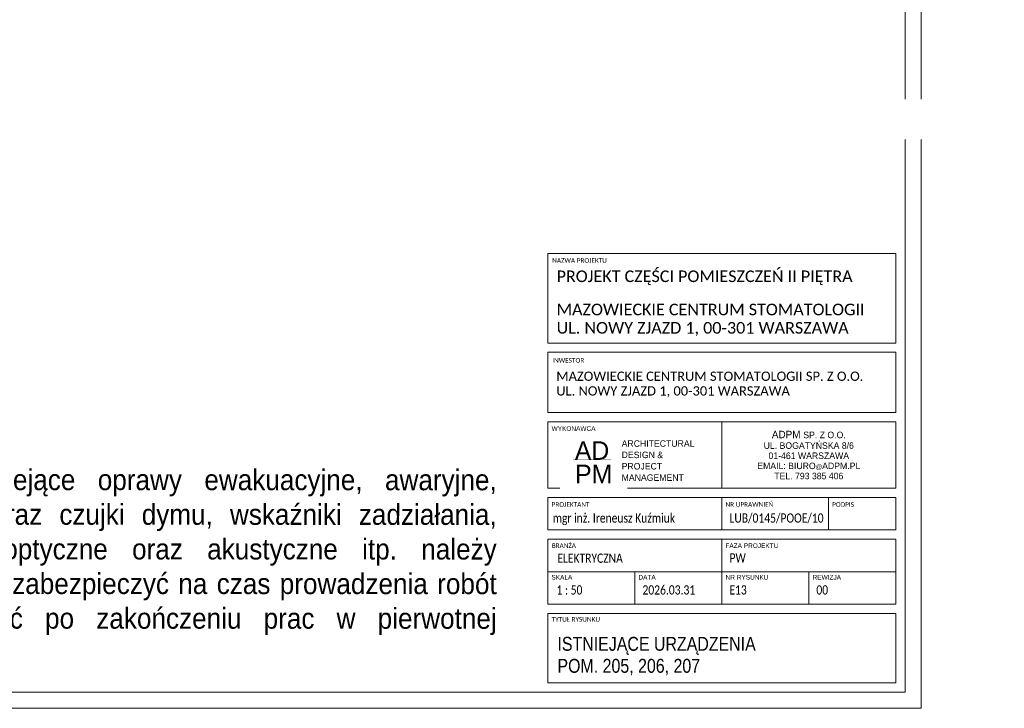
# Model space of a CAD drawing. Header units: centimetres. Extents: x 690840 to 714026, y 27673 to 40762.
# Tile 136 of 162: x 708937 to 709999, y 36277 to 37020. Entities that reach past the tile are written whole.
import ezdxf

# ---------------------------------------------------------------- set-up
doc = ezdxf.new("R2010")
doc.units = ezdxf.units.CM
doc.layers.get('0').update_dxf_attribs({"lineweight": 9})
doc.layers.add('Obrys powierzchni', color=50, linetype='Continuous', lineweight=9, plot=False)
doc.layers.add('Opis', color=102, linetype='Continuous', lineweight=9)
doc.layers.add('S3_ramka', color=7, linetype='Continuous', lineweight=5)
doc.layers.add('S3_ele.CD', color=7, linetype='Continuous', lineweight=5, true_color=0xff0f0f)
doc.styles.add('Arial Narrow_4', font='ARIALN.TTF', dxfattribs={"height": 0.2})
doc.styles.add('Arial Narrow_5', font='ARIALN.TTF', dxfattribs={"height": 0.3})
doc.styles.add('Arial Narrow_7', font='ARIALN.TTF', dxfattribs={"height": 0.25})
doc.styles.add('Arial_4', font='arial.ttf', dxfattribs={"height": 0.1})
doc.styles.add('Arial_5', font='arial.ttf', dxfattribs={"height": 0.15})
doc.styles.add('ARIELCE', font='arial.ttf', dxfattribs={"width": 0.9})

# ---------------------------------------------------------------- blocks, each defined once
blk = doc.blocks.new('zw$7FBA')
at = {"lineweight": 0, "ltscale": 1.6}
blk.add_line((-197.5, 291.4), (-197.5, 219.8), dxfattribs=at)
at = {"layer": 'S3_ramka'}
for p, q in [((-385, 376.4), (-385, 473.1)), ((-385, 473.1), (-10, 473.1)), ((-10, 376.4), (-10, 473.1)), ((-385, 376.4), (-10, 376.4)), ((-385, 301.4), (-385, 366.4)), ((-385, 366.4), (-10, 366.4)), ((-10, 301.4), (-10, 366.4)), ((-385, 301.4), (-10, 301.4)), ((-385, 291.4), (-10, 291.4)), ((-385, 219.8), (-385, 291.4)), ((-10, 219.8), (-10, 291.4)), ((-385, 219.8), (-10, 219.8)), ((-385, 174.8), (-385, 209.8)), ((-385, 209.8), (-10, 209.8)), ((-197.5, 174.8), (-197.5, 209.8)), ((-82.5, 174.8), (-82.5, 209.8)), ((-10, 174.8), (-10, 209.8)), ((-10, 174.8), (-385, 174.8)), ((-385, 164.8), (-385, 94.8)), ((-385, 164.8), (-10, 164.8)), ((-197.5, 164.8), (-197.5, 94.8)), ((-10, 164.8), (-10, 94.8)), ((-385, 129.8), (-10, 129.8)), ((-385, 94.8), (-10, 94.8)), ((-385, 84.8), (-385, 10)), ((-385, 84.8), (-10, 84.8)), ((-10, 84.8), (-10, 10)), ((-385, 10), (-10, 10))]:
    blk.add_line(p, q, dxfattribs=at)
for s, insert, char_height, width, attachment_point, line_spacing_factor, style in [('{\\A1;\\fCalibri Light|b0|i0|c238|p34;\\C7;MAZOWIECKIE CENTRUM STOMATOLOGII\\PUL. NOWY ZJAZD 1, 00-301 WARSZAWA}', (-375.7, 418.8), 12.5, 331.75, 1, 0.949189, 'Arial Narrow_7'), ('{\\A1;\\fCalibri Light|b0|i0|c238|p34;\\C7;MAZOWIECKIE CENTRUM STOMATOLOGII SP. Z O.O.\\PUL. NOWY ZJAZD 1, 00-301 WARSZAWA}', (-376.1, 345.6), 10, 380.079, 1, 0.949189, 'Arial Narrow_4'), ('\\pxqc,t7.937503,15.874997,23.8125,31.750003,39.687497,47.625,55.562504,63.499997,71.4375,79.375003,87.312497,95.25,103.187503,111.124997,119.0625,127.000003,134.937497,142.875,150.812503,158.749997,166.6875,174.625003,182.562497,190.5,198.437503,206.374997,214.3125,222.250004,230.187497,238.125,246.062503,253.999997;{\\fTw Cen MT|b0|i0|c238|p34;ADPM \\H0.875x;SP. Z O.O.\\PUL. BOGATYŃSKA 8/6 \\P01-461 WARSZAWA\\PEMAIL: BIURO\\H0.714286x;@\\H1.4x;ADPM.PL\\PTEL. 793 385 406}', (-103.8, 255.6), 8, 187.5, 5, 0.936439, 'Arial_5'), ('\\pxsm1.05,qc;{\\fTw Cen MT|b0|i0|c238|p34;AD}', (-337.5, 260.4), 20, 52.507, 5, 0.936439, 'Arial_5')]:
    blk.add_mtext(s, dxfattribs=dict(at, insert=insert, char_height=char_height, width=width, attachment_point=attachment_point, line_spacing_factor=line_spacing_factor, style=style))
at = {"layer": 'S3_ramka', "char_height": 5, "attachment_point": 1, "style": 'Arial_4', "bg_fill": 3, "box_fill_scale": 1.25, "bg_fill_color": 256, "bg_fill_true_color": 13158600, "bg_fill_transparency": 0}
for s, insert, width, line_spacing_factor in [('\\pxt12.7,25.4,38.1,50.8,63.5,76.2,88.9,101.6,114.3,127,139.7,152.4,165.1,177.8,190.5,203.2,215.9,228.6,241.3,254,266.7,279.4,292.1,304.8,317.5,330.2,342.9,355.6,368.3,381,393.7,406.4;{\\fCalibri|b0|i0|c238|p34;NAZWA PROJEKTU}', (-380.4, 467.9), 95.6, 0.936439), ('\\pxt12.7,25.4,38.1,50.8,63.5,76.2,88.9,101.6,114.3,127,139.7,152.4,165.1,177.8,190.5,203.2,215.9,228.6,241.3,254,266.7,279.4,292.1,304.8,317.5,330.2,342.9,355.6,368.3,381,393.7,406.4;{\\fCalibri|b0|i0|c238|p34;INWESTOR }', (-380.4, 360.2), 98.25, 0.936439), ('{\\fCalibri|b0|i0|c238|p34;}WYKONAWCA', (-381.1, 286.7), 98.25, 0.936439), ('\\pxt12.7,25.4,38.1,50.8,63.5,76.2,88.9,101.6,114.3,127,139.7,152.4,165.1,177.8,190.5,203.2,215.9,228.6,241.3,254,266.7,279.4,292.1,304.8,317.5,330.2,342.9,355.6,368.3,381,393.7,406.4;{\\fCalibri|b0|i0|c238|p34;PROJEKTANT}', (-381.1, 204.8), 94.25, 0.936439), ('\\pxt12.7,25.4,38.1,50.8,63.5,76.2,88.9,101.6,114.3,127,139.7,152.4,165.1,177.8,190.5,203.2,215.9,228.6,241.3,254,266.7,279.4,292.1,304.8,317.5,330.2,342.9,355.6,368.3,381,393.7,406.4;{\\fCalibri|b0|i0|c238|p34;NR UPRAWNIEŃ}', (-193.6, 204.8), 94.25, 0.936439), ('\\pxt12.7,25.4,38.1,50.8,63.5,76.2,88.9,101.6,114.3,127,139.7,152.4,165.1,177.8,190.5,203.2,215.9,228.6,241.3,254,266.7,279.4,292.1,304.8,317.5,330.2,342.9,355.6,368.3,381,393.7,406.4;{\\fCalibri|b0|i0|c238|p34;PODPIS}', (-78.6, 204.8), 55.45, 0.936439), ('\\pxt1.25,2.5,3.75,5,6.25,7.5,8.75,10,11.25,12.5,13.75,15,16.25,17.5,18.75,20,21.25,22.5,23.75,25,26.25,27.5,28.75,30,31.25,32.5,33.75,35,36.25,37.5,38.75,40;{\\fCalibri|b0|i0|c238|p34;BRANŻA}', (-381, 160.4), 94.25, 0.949189), ('\\pxt1.25,2.5,3.75,5,6.25,7.5,8.75,10,11.25,12.5,13.75,15,16.25,17.5,18.75,20,21.25,22.5,23.75,25,26.25,27.5,28.75,30,31.25,32.5,33.75,35,36.25,37.5,38.75,40;{FAZA PROJEKTU}', (-193.7, 160.4), 94.25, 0.949189), ('\\pxt1.25,2.5,3.75,5,6.25,7.5,8.75,10,11.25,12.5,13.75,15,16.25,17.5,18.75,20,21.25,22.5,23.75,25,26.25,27.5,28.75,30,31.25,32.5,33.75,35,36.25,37.5,38.75,40;{SKALA}', (-381.3, 126.3), 94.25, 0.949189), ('\\pxt1.25,2.5,3.75,5,6.25,7.5,8.75,10,11.25,12.5,13.75,15,16.25,17.5,18.75,20,21.25,22.5,23.75,25,26.25,27.5,28.75,30,31.25,32.5,33.75,35,36.25,37.5,38.75,40;NR RYSUNKU', (-193.5, 126.3), 94.25, 0.949189), ('\\pxt1.25,2.5,3.75,5,6.25,7.5,8.75,10,11.25,12.5,13.75,15,16.25,17.5,18.75,20,21.25,22.5,23.75,25,26.25,27.5,28.75,30,31.25,32.5,33.75,35,36.25,37.5,38.75,40;{\\fCalibri|b0|i0|c238|p34;TYTUŁ RYSUNKU }', (-381.1, 80.9), 94.25, 0.949189)]:
    blk.add_mtext(s, dxfattribs=dict(at, insert=insert, width=width, line_spacing_factor=line_spacing_factor))
at = {"layer": 'S3_ramka', "insert": (-335.7, 235.2), "char_height": 20, "width": 52.507, "attachment_point": 5, "line_spacing_factor": 0.936439, "style": 'Arial_5', "bg_fill": 2}
blk.add_mtext('{\\fTw Cen MT|b0|i0|c238|p34;PM}', dxfattribs=at)
at = {"lineweight": 0, "ltscale": 1.6, "const_width": 0.2}
blk.add_lwpolyline([(-358, 251.1), (-316.7, 251.1)], dxfattribs=at)
at = {"layer": 'S3_ramka'}
for p, q in [((-291.3, 129.8), (-291.3, 94.3)), ((-103.8, 129.8), (-103.8, 94.8))]:
    blk.add_line(p, q, dxfattribs=at)
for s, insert, char_height, width, attachment_point, line_spacing_factor, style in [('\\pxql;{\\fCalibri Light|b0|i0|c238|p34;PROJEKT CZĘŚCI POMIESZCZEŃ II PIĘTRA}', (-375.7, 454.6), 12.5, 352.9, 1, 0.949189, 'Arial Narrow_7'), ('\\pxsm1.05,ql;{\\fTw Cen MT|b0|i0|c238|p34;ARCHITECTURAL\\PDESIGN &\\PPROJECT\\PMANAGEMENT}', (-233.6, 249.6), 7, 143.965, 5, 0.936439, 'Arial_5'), ('\\pxql;{\\A1;\\fCalibri Light|b0|i0|c238|p34;\\W0.8;\\C7;\\A0;\\C256;mgr inż. Ireneusz Kuźmiuk}', (-379.9, 192.7), 10, 199.383, 1, 0.949189, 'Arial Narrow_4'), ('\\pxql;{\\A1;\\fCalibri Light|b0|i0|c238|p34;\\W0.8;\\C7;\\A0;LUB/0145/POOE/10}', (-189.3, 192.7), 10, 123.723, 1, 0.949189, 'Arial Narrow_4'), ('\\pxt6.35,12.7,19.05,25.4,31.75,38.1,44.45,50.8,57.15,63.5,69.85,76.2,82.55,88.9,95.25,101.6,107.95,114.3,120.65,127,133.35,139.7,146.05,152.4,158.75,165.1,171.45,177.8,184.15,190.5,196.85,203.2;{\\fCalibri|b0|i0|c238|p34;\\W0.8;ELEKTRYCZNA}', (-374.9, 149.4), 10, 141.9, 1, 0.949189, 'Arial Narrow_4')]:
    blk.add_mtext(s, dxfattribs=dict(at, insert=insert, char_height=char_height, width=width, attachment_point=attachment_point, line_spacing_factor=line_spacing_factor, style=style))
at = {"layer": 'S3_ramka', "char_height": 5, "attachment_point": 1, "line_spacing_factor": 0.949189, "style": 'Arial_4', "bg_fill": 3, "box_fill_scale": 1.25, "bg_fill_color": 256, "bg_fill_true_color": 13158600, "bg_fill_transparency": 0}
for s, insert, width in [('\\pxt1.25,2.5,3.75,5,6.25,7.5,8.75,10,11.25,12.5,13.75,15,16.25,17.5,18.75,20,21.25,22.5,23.75,25,26.25,27.5,28.75,30,31.25,32.5,33.75,35,36.25,37.5,38.75,40;DATA', (-287.5, 126.3), 56.775), ('\\pxt1.25,2.5,3.75,5,6.25,7.5,8.75,10,11.25,12.5,13.75,15,16.25,17.5,18.75,20,21.25,22.5,23.75,25,26.25,27.5,28.75,30,31.25,32.5,33.75,35,36.25,37.5,38.75,40;REWIZJA', (-99.7, 126.3), 64.44)]:
    blk.add_mtext(s, dxfattribs=dict(at, insert=insert, width=width))

msp = doc.modelspace()

# ---------------------------------------------------------------- linework, layer by layer
at = {"layer": 'Obrys powierzchni', "ltscale": 1.6}
for points in [[(707809.6, 37762.3), (709909.6, 37762.3), (709909.6, 36277.3), (707809.6, 36277.3)], [(707827.1, 37744.8), (709892.1, 37744.8), (709892.1, 36294.8), (707827.1, 36294.8)]]:
    msp.add_lwpolyline(points, close=True, dxfattribs=at)

# ---------------------------------------------------------------- texts
at = {"layer": 'Opis', "color": 7, "insert": (708729.3, 36572.4), "char_height": 22.4, "width": 720.424, "attachment_point": 1, "rotation": 359.981, "style": 'ARIELCE'}
msp.add_mtext('{\\fArial|b0|i0|c238|p34;Uwaga:\\P\\pxqj;Wszysktie istniejące oprawy ewakuacyjne, awaryjne, czujki ruchu oraz czujki dymu, wskaźniki zadziałania, sygnalizatory optyczne oraz akustyczne itp. należy zdemontować i zabezpieczyć na czas prowadzenia robót oraz przywrócić po zakończeniu prac w pierwotnej lokalizacji.}', dxfattribs=at)
at = {"layer": 'S3_ramka', "lineweight": 0, "insert": (709517.3, 36333.6), "char_height": 15, "width": 343.65, "attachment_point": 4, "line_spacing_factor": 0.949189, "style": 'Arial Narrow_5'}
msp.add_mtext('\\pxt4.23333,8.46667,12.7,16.93333,21.16667,25.4,29.63333,33.86667,38.1,42.33333,46.56667,50.8,55.03333,59.26667,63.5,67.73333,71.96667,76.2,80.43333,84.66667,88.9,93.13333,97.36667,101.6,105.83333,110.06667,114.3,118.53333,122.76667,127,131.23333,135.46667;ISTNIEJĄCE URZĄDZENIA\\PPOM. {\\fArial Narrow|b0|i0|c1|p34;205, 206, 207}', dxfattribs=at)

# ---------------------------------------------------------------- next in the draw order: texts
at = {"layer": 'S3_ele.CD', "insert": (708325.3, 36927), "char_height": 15, "width": 2038.258, "attachment_point": 1, "rotation": 359.981, "style": 'ARIELCE', "bg_fill": 2}
msp.add_mtext('{\\fArial|b0|i0|c238|p34;CD}', dxfattribs=at)
at = {"layer": 'S3_ramka', "lineweight": 0, "char_height": 10, "line_spacing_factor": 0.949189, "style": 'Arial Narrow_4', "bg_fill": 2}
for s, insert, width, attachment_point in [('\\pxt6.35,12.7,19.05,25.4,31.75,38.1,44.45,50.8,57.15,63.5,69.85,76.2,82.55,88.9,95.25,101.6,107.95,114.3,120.65,127,133.35,139.7,146.05,152.4,158.75,165.1,171.45,177.8,184.15,190.5,196.85,203.2;{\\fCalibri|b0|i0|c238|p34;\\W0.8;PW}', (709702.8, 36444.5), 141.9, 1), ('\\pxql,t6.35,12.7,19.05,25.4,31.75,38.1,44.45,50.8,57.15,63.5,69.85,76.2,82.55,88.9,95.25,101.6,107.95,114.3,120.65,127,133.35,139.7,146.05,152.4,158.75,165.1,171.45,177.8,184.15,190.5,196.85,203.2;{\\fCalibri|b0|i0|c238|p34;\\W0.8; 1 : 50}', (709558.8, 36410), 90.65, 2)]:
    msp.add_mtext(s, dxfattribs=dict(at, insert=insert, width=width, attachment_point=attachment_point))

# ---------------------------------------------------------------- next in the draw order: texts
at = {"layer": 'S3_ele.CD', "insert": (708495, 36913.8), "char_height": 15, "width": 2038.258, "attachment_point": 1, "rotation": 359.981, "style": 'ARIELCE', "bg_fill": 2}
msp.add_mtext('{\\fArial|b0|i0|c238|p34;CD}', dxfattribs=at)
at = {"layer": 'S3_ramka', "lineweight": 0, "insert": (709654.3, 36410), "char_height": 10, "width": 90.65, "attachment_point": 2, "line_spacing_factor": 0.949189, "style": 'Arial Narrow_4'}
msp.add_mtext('\\pxql,t6.35,12.7,19.05,25.4,31.75,38.1,44.45,50.8,57.15,63.5,69.85,76.2,82.55,88.9,95.25,101.6,107.95,114.3,120.65,127,133.35,139.7,146.05,152.4,158.75,165.1,171.45,177.8,184.15,190.5,196.85,203.2;{\\fCalibri|b0|i0|c238|p34;\\W0.8;2026.03.31}', dxfattribs=at)

# ---------------------------------------------------------------- next in the draw order: block references
at = {"lineweight": 0, "ltscale": 1.6}
msp.add_blockref('zw$7FBA', (709892.1, 36294.8), dxfattribs=at)

# ---------------------------------------------------------------- next in the draw order: texts
at = {"layer": 'S3_ramka', "lineweight": 0, "char_height": 10, "width": 90.65, "attachment_point": 2, "line_spacing_factor": 0.949189, "style": 'Arial Narrow_4'}
for s, insert in [('\\pxql,t6.35,12.7,19.05,25.4,31.75,38.1,44.45,50.8,57.15,63.5,69.85,76.2,82.55,88.9,95.25,101.6,107.95,114.3,120.65,127,133.35,139.7,146.05,152.4,158.75,165.1,171.45,177.8,184.15,190.5,196.85,203.2;{\\fCalibri|b0|i0|c238|p34;\\W0.8;E13}', (709748, 36410)), ('\\pxql,t6.35,12.7,19.05,25.4,31.75,38.1,44.45,50.8,57.15,63.5,69.85,76.2,82.55,88.9,95.25,101.6,107.95,114.3,120.65,127,133.35,139.7,146.05,152.4,158.75,165.1,171.45,177.8,184.15,190.5,196.85,203.2;{\\fCalibri|b0|i0|c238|p34;\\W0.8;00}', (709841.8, 36410))]:
    msp.add_mtext(s, dxfattribs=dict(at, insert=insert))

doc.saveas('drawing.dxf')
